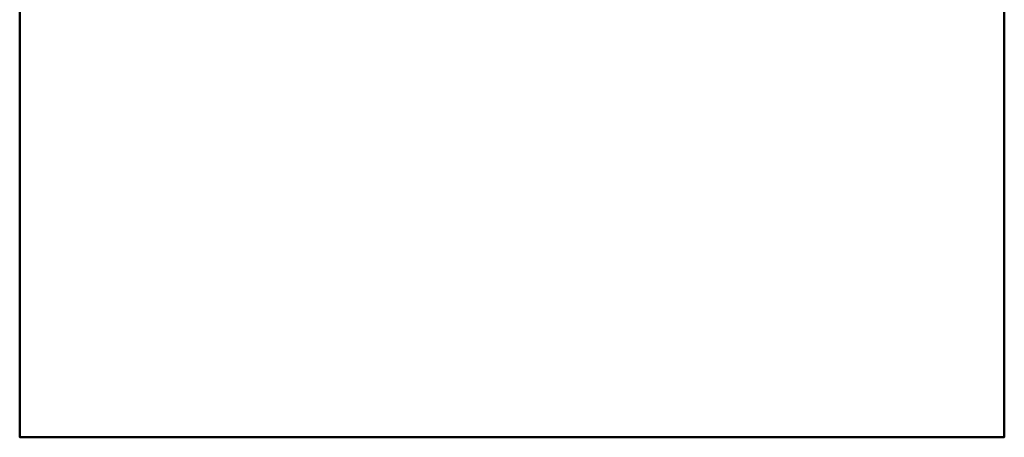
# Model space of a CAD drawing. Header units: millimetres. Extents: x -1219 to 1219, y -1219 to 1219.
# Tile 1 of 244: x -1219 to 1219, y -1219 to -184. Entities that reach past the tile are written whole.
import ezdxf

# ---------------------------------------------------------------- set-up
doc = ezdxf.new("R2010")
doc.units = ezdxf.units.MM
doc.layers.add('E-LITE-EQPM', color=33, linetype='Continuous', lineweight=40)

msp = doc.modelspace()

# ---------------------------------------------------------------- meshes
at = {"layer": 'E-LITE-EQPM'}
mesh = msp.add_polyface(dxfattribs=at)
corners = [(1219.2, 1219.2), (-1219.2, 1219.2), (-1219.2, -1219.2), (1219.2, -1219.2)]
mesh.append_faces([[corners[k] for k in face] for face in [(3, 0, 1, 2)]])
mesh = msp.add_polyface(dxfattribs=at)
corners = [(1219.2, 1219.2, -304.8), (1219.2, -1219.2, -304.8), (-1219.2, -1219.2, -304.8), (-1219.2, 1219.2, -304.8)]
mesh.append_faces([[corners[k] for k in face] for face in [(2, 3, 0, 1)]])
mesh = msp.add_polyface(dxfattribs=at)
corners = [(-1219.2, -1219.2), (-1219.2, 1219.2), (-1219.2, 1219.2, -304.8), (-1219.2, -1219.2, -304.8)]
mesh.append_faces([[corners[k] for k in face] for face in [(0, 1, 2, 3)]])
mesh = msp.add_polyface(dxfattribs=at)
corners = [(1219.2, 1219.2), (1219.2, -1219.2), (1219.2, -1219.2, -304.8), (1219.2, 1219.2, -304.8)]
mesh.append_faces([[corners[k] for k in face] for face in [(0, 1, 2, 3)]])
mesh = msp.add_polyface(dxfattribs=at)
corners = [(1219.2, -1219.2), (-1219.2, -1219.2), (-1219.2, -1219.2, -304.8), (1219.2, -1219.2, -304.8)]
mesh.append_faces([[corners[k] for k in face] for face in [(0, 1, 2, 3)]])

doc.saveas('drawing.dxf')
